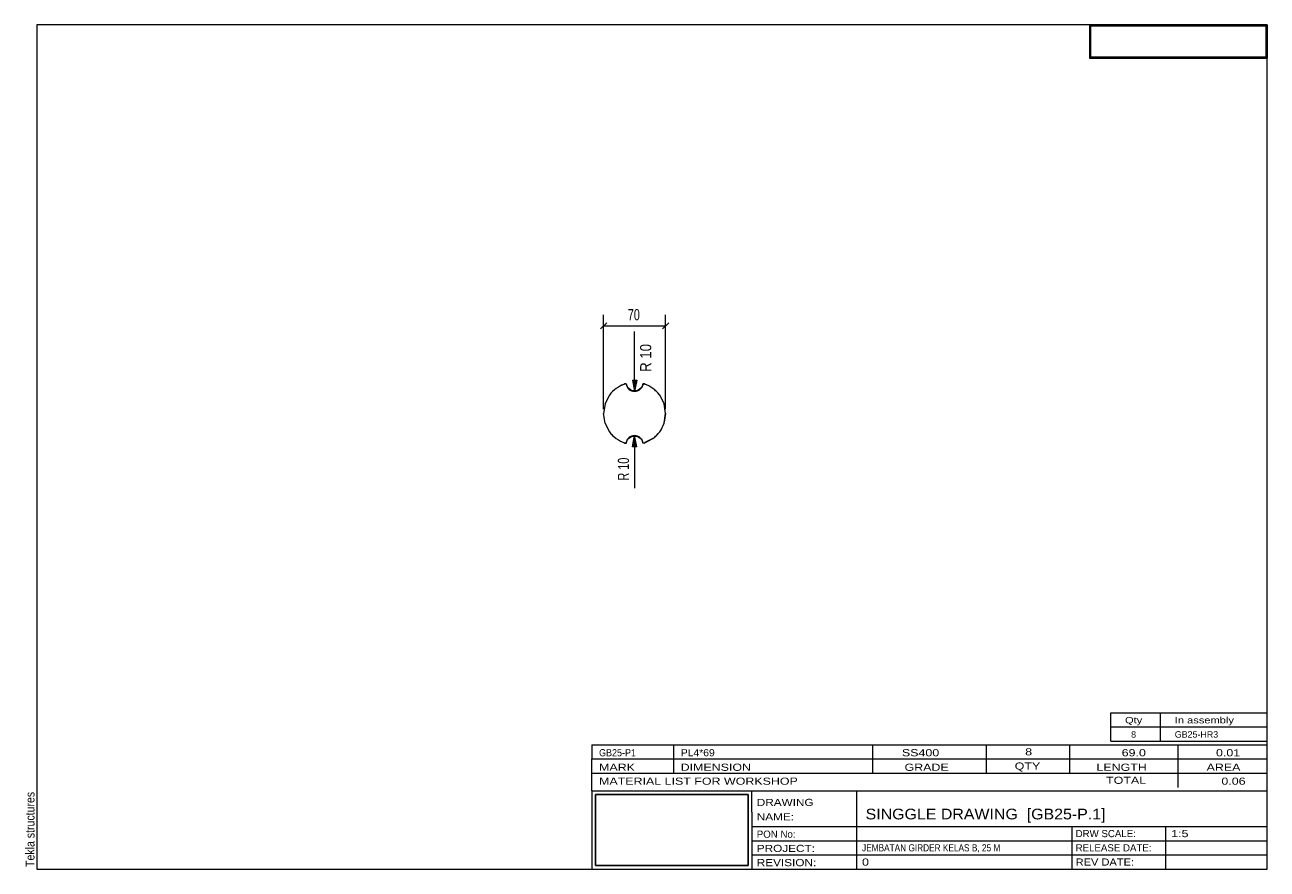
# Model space of a CAD drawing. Header units: millimetres. Extents: x 2 to 282, y 5 to 195.
import ezdxf

# ---------------------------------------------------------------- set-up
doc = ezdxf.new("R2010")
doc.units = ezdxf.units.MM
doc.linetypes.add('XKITLINE00', pattern=[0])
doc.linetypes.add('XKITLINE02', pattern=[4, 2, -2])
for name, color, linetype, lineweight in [('DrawingSheet', 5, 'Continuous', 0), ('OtherObjectType', 1, 'Continuous', 0), ('Part', 2, 'Continuous', 0), ('Z-DIMENSIONS', 1, 'Continuous', 0)]:
    doc.layers.add(name, color=color, linetype=linetype, lineweight=lineweight)
doc.styles.add('ARIAL', font='ARIAL.TTF')
doc.styles.add('ARIAL_NARROW', font='ARIALN.TTF')
picture_1 = doc.add_image_def('image1.jpg', size_in_pixel=(1304, 175))
picture_2 = doc.add_image_def('image2.jpg', size_in_pixel=(188, 71))

# ---------------------------------------------------------------- blocks, each defined once
blk = doc.blocks.new('*A1')
at = {"layer": 'Part', "linetype": 'XKITLINE00', "lineweight": 0}
for p, q in [((137.69, 114.23), (137.43, 114.19)), ((137.69, 114.23), (137.98, 113.36)), ((138.98, 112.63), (137.98, 113.36)), ((140.21, 112.63), (138.98, 112.63)), ((141.21, 113.36), (140.21, 112.63)), ((141.49, 114.23), (141.21, 113.36)), ((141.75, 114.19), (141.49, 114.23)), ((132.95, 109.7), (132.6, 107.54)), ((133.94, 111.65), (132.95, 109.7)), ((146.24, 109.7), (145.25, 111.65)), ((146.58, 107.54), (146.24, 109.7)), ((132.95, 105.38), (132.6, 107.54)), ((146.24, 105.38), (146.58, 107.54)), ((132.95, 105.38), (133.94, 103.43)), ((137.43, 100.9), (137.69, 100.85)), ((137.69, 100.85), (137.98, 101.73)), ((137.98, 101.73), (138.98, 102.46)), ((138.98, 102.46), (140.21, 102.46)), ((140.21, 102.46), (141.21, 101.73)), ((141.49, 100.85), (141.21, 101.73)), ((141.75, 100.9), (141.49, 100.85)), ((141.75, 100.9), (143.7, 101.89))]:
    blk.add_line(p, q, dxfattribs=at)
at = {"layer": 'Part', "linetype": 'XKITLINE02', "lineweight": 0}
for p, q in [((137.43, 114.19), (137.69, 114.23)), ((141.49, 114.23), (141.75, 114.19)), ((132.95, 109.7), (133.94, 111.65)), ((145.25, 111.65), (146.24, 109.7)), ((146.58, 107.54), (146.24, 105.38)), ((133.94, 103.43), (132.95, 105.38)), ((137.69, 100.85), (137.43, 100.9)), ((143.7, 101.89), (141.75, 100.9))]:
    blk.add_line(p, q, dxfattribs=at)
at = {"layer": 'Part', "linetype": 'XKITLINE00', "lineweight": 0}
for start, end in [(108, 144), (36, 72), (306, 342), (216, 252)]:
    blk.add_arc((139.59, 107.54), 6.99, start, end, dxfattribs=at)
at = {"layer": 'Part', "linetype": 'XKITLINE02', "lineweight": 0}
for start, end in [(108, 144), (36, 72), (306, 342), (216, 252)]:
    blk.add_arc((139.59, 107.54), 6.99, start, end, dxfattribs=at)
blk = doc.blocks.new('*A2')
at = {"layer": 'DrawingSheet', "linetype": 'XKITLINE00', "lineweight": 0}
for p, q in [((282, 195), (5, 195)), ((5, 195), (5, 5)), ((282, 5), (282, 195)), ((5, 5), (282, 5))]:
    blk.add_line(p, q, dxfattribs=at)
at = {"layer": 'DrawingSheet', "style": 'ARIAL', "width": 0.85}
blk.add_text('Tekla structures', height=2, rotation=90, dxfattribs=at).set_placement((4.5, 5.5))
blk = doc.blocks.new('*A3')
at = {"layer": 'OtherObjectType', "linetype": 'XKITLINE00', "lineweight": 0}
for p, q in [((242, 195), (282, 195)), ((242, 195), (242, 187.5)), ((282, 195), (282, 187.5)), ((242, 187.5), (282, 187.5))]:
    blk.add_line(p, q, dxfattribs=at)
image = blk.add_image(picture_1, insert=(242.25, 187.75), size_in_units=(39.5, 7))
blk = doc.blocks.new('*A4')
at = {"layer": 'OtherObjectType', "linetype": 'XKITLINE00', "lineweight": 0}
for p, q in [((246.8, 37), (246.8, 40.2)), ((246.8, 40.2), (282, 40.2)), ((258, 37), (258, 40.2)), ((282, 37), (282, 40.2)), ((246.8, 37), (282, 37)), ((246.8, 33.8), (246.8, 37)), ((258, 33.8), (258, 37)), ((282, 33.8), (282, 37)), ((246.8, 33.8), (282, 33.8))]:
    blk.add_line(p, q, dxfattribs=at)
at = {"layer": 'OtherObjectType', "style": 'ARIAL_NARROW'}
for s, width, p in [('Qty', 1.513248, (250, 37.8)), ('In assembly', 1.513248, (261.2, 37.8)), ('8', 1.211571, (251.38, 34.6)), ('GB25-HR3', 1.211571, (261.2, 34.6))]:
    blk.add_text(s, height=1.44, dxfattribs=dict(at, width=width)).set_placement(p)
blk = doc.blocks.new('*A5')
at = {"layer": 'OtherObjectType', "linetype": 'XKITLINE00', "lineweight": 0}
for p, q in [((130, 33), (282, 33)), ((130, 33), (130, 29.8)), ((130, 33), (282, 33)), ((148.4, 29.8), (148.4, 33)), ((193.2, 29.8), (193.2, 33)), ((218.8, 29.8), (218.8, 33)), ((237.6, 29.8), (237.6, 33)), ((262, 29.8), (262, 33)), ((282, 29.8), (282, 33)), ((130, 29.8), (282, 29.8)), ((130, 29.8), (282, 29.8)), ((130, 26.6), (130, 29.8)), ((148.4, 26.6), (148.4, 29.8)), ((193.2, 26.6), (193.2, 29.8)), ((218.8, 26.6), (218.8, 29.8)), ((237.6, 26.6), (237.6, 29.8)), ((262, 26.6), (262, 29.8)), ((282, 26.6), (282, 29.8)), ((130, 26.6), (282, 26.6)), ((130, 22.6), (130, 26.6)), ((262, 23.4), (262, 26.6)), ((282, 22.6), (282, 26.6)), ((130, 22.6), (130, 5)), ((130, 22.6), (282, 22.6)), ((166, 17.8), (166, 22.6)), ((189.6, 14.6), (189.6, 22.6)), ((282, 17.8), (282, 22.6)), ((166, 17.8), (166, 5)), ((282, 14.6), (282, 17.8)), ((166, 14.6), (282, 14.6)), ((189.6, 5), (189.6, 14.6)), ((238.13, 11.4), (238.13, 14.6)), ((259.2, 5), (259.2, 14.6)), ((282, 11.4), (282, 14.6)), ((166, 11.4), (282, 11.4)), ((238.13, 5), (238.13, 11.4)), ((282, 8.2), (282, 11.4)), ((166, 8.2), (282, 8.2)), ((282, 5), (282, 8.2)), ((130, 5), (282, 5)), ((160, 5), (282, 5))]:
    blk.add_line(p, q, dxfattribs=at)
at = {"layer": 'OtherObjectType', "style": 'ARIAL_NARROW'}
for s, height, width, p in [('GB25-P1', 1.6, 1.100501, (131.6, 30.4)), ('PL4*69', 1.6, 1.270501, (150, 30.4)), ('SS400', 1.6, 1.525501, (199.78, 30.4)), ('8', 1.6, 1.525501, (227.53, 30.6)), ('69.0', 1.6, 1.525501, (249.25, 30.4)), ('0.01', 1.6, 1.525501, (270.48, 30.4)), ('MARK', 1.6, 1.525501, (131.6, 27.13)), ('DIMENSION', 1.6, 1.525501, (149.97, 27.13)), ('GRADE', 1.6, 1.525501, (200.37, 27.13)), ('QTY', 1.6, 1.525501, (225.17, 27.4)), ('LENGTH', 1.6, 1.525501, (243.57, 27.13)), ('AREA', 1.6, 1.525501, (268.37, 27.13)), ('MATERIAL LIST FOR WORKSHOP', 1.6, 1.525501, (131.6, 24)), ('TOTAL', 1.6, 1.525501, (245.74, 24.2)), ('0.06', 1.6, 1.525501, (271.7, 24)), ('DRAWING', 1.6, 1.445, (167.1, 19.22)), ('NAME:', 1.6, 1.445, (167.1, 15.98)), ('SINGGLE DRAWING  [GB25-P.1]', 2.4, 1.304651, (191.6, 16.2)), ('PON No:', 1.6, 1.19, (167.1, 12.07)), ('DRW SCALE:', 1.6, 1.19, (238.88, 12.2)), ('1:5', 1.6, 1.525501, (260.4, 12.2)), ('PROJECT:', 1.6, 1.445, (167.1, 8.87)), ('JEMBATAN GIRDER KELAS B, 25 M', 1.6, 1.015501, (190.8, 9)), ('RELEASE DATE:', 1.6, 1.19, (238.88, 9)), ('REVISION:', 1.6, 1.445, (167.1, 5.67)), ('0', 1.6, 1.525501, (190.8, 5.8)), ('REV DATE:', 1.6, 1.36, (238.88, 5.8))]:
    blk.add_text(s, height=height, dxfattribs=dict(at, width=width)).set_placement(p)
image = blk.add_image(picture_2, insert=(130.8, 5.8), size_in_units=(34.4, 16))
blk = doc.blocks.new('*A6')
at = {"layer": 'Z-DIMENSIONS'}
blk.add_hatch(color=256, dxfattribs=at).paths.add_polyline_path([(140.09, 115.03), (139.59, 112.53), (139.09, 115.03)], flags=17)
at = {"layer": 'Z-DIMENSIONS', "linetype": 'XKITLINE00', "lineweight": 0}
for p, q in [((139.59, 112.53), (139.59, 125.96)), ((139.09, 115.03), (139.59, 112.53)), ((139.09, 115.03), (140.09, 115.03)), ((140.09, 115.03), (139.59, 112.53))]:
    blk.add_line(p, q, dxfattribs=at)
blk.add_arc((139.59, 114.44), 1.91, 186.245, 353.755, dxfattribs=at)
at = {"layer": 'Z-DIMENSIONS', "style": 'ARIAL', "width": 0.85}
blk.add_text('R 10', height=2.5, rotation=90.0002, dxfattribs=at).set_placement((143.34, 116.91))
blk = doc.blocks.new('*A7')
at = {"layer": 'Z-DIMENSIONS', "linetype": 'XKITLINE00', "lineweight": 0}
for p, q in [((132.6, 108.54), (132.6, 129.78)), ((146.58, 108.54), (146.58, 129.78)), ((133.31, 127.98), (131.9, 126.57)), ((132.6, 127.28), (146.58, 127.28)), ((147.29, 127.98), (145.88, 126.57))]:
    blk.add_line(p, q, dxfattribs=at)
at = {"layer": 'Z-DIMENSIONS'}
for p in [(132.6, 127.28), (146.58, 127.28)]:
    blk.add_point(p, dxfattribs=at)
at = {"layer": 'Z-DIMENSIONS', "style": 'ARIAL_NARROW', "width": 0.85}
blk.add_text('70', height=2.5, dxfattribs=at).set_placement((138.07, 128.53))
blk = doc.blocks.new('*A8')
at = {"layer": 'Z-DIMENSIONS'}
blk.add_hatch(color=256, dxfattribs=at).paths.add_polyline_path([(139.09, 100.06), (139.59, 102.56), (140.09, 100.06)], flags=17)
at = {"layer": 'Z-DIMENSIONS', "linetype": 'XKITLINE00', "lineweight": 0}
for p, q in [((139.09, 100.06), (139.59, 102.56)), ((140.09, 100.06), (139.59, 102.56)), ((139.59, 102.56), (139.59, 90.76)), ((140.09, 100.06), (139.09, 100.06))]:
    blk.add_line(p, q, dxfattribs=at)
blk.add_arc((139.59, 100.65), 1.91, 6.2446, 173.7554, dxfattribs=at)
at = {"layer": 'Z-DIMENSIONS', "style": 'ARIAL_NARROW', "width": 0.85}
blk.add_text('R 10', height=2.5, rotation=90.0002, dxfattribs=at).set_placement((138.34, 92.46))

msp = doc.modelspace()

# ---------------------------------------------------------------- block references
at = {"lineweight": 0}
for name in ['*A2', '*A3', '*A7', '*A6', '*A1', '*A8', '*A4', '*A5']:
    msp.add_blockref(name, (0, 0), dxfattribs=at)

doc.saveas('drawing.dxf')
